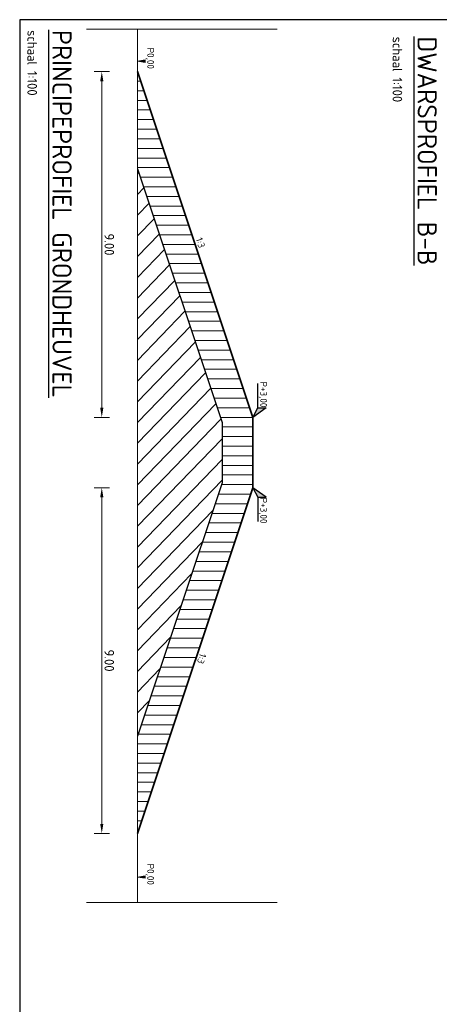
# Model space of a CAD drawing. Header units: metres. Extents: x 232680 to 233262, y 554200 to 554550.
# Tile 92 of 254: x 232711 to 232722, y 554462 to 554488. Entities that reach past the tile are written whole.
import ezdxf
from ezdxf.enums import TextEntityAlignment as Align

# ---------------------------------------------------------------- set-up
doc = ezdxf.new("R2010")
doc.units = ezdxf.units.M
doc.linetypes.add('XX-AFBREEK', pattern=[7, 4, -1, 1, -1])
doc.layers.get('Defpoints').update_dxf_attribs({"color": 241})
for name, color, linetype, lineweight in [('B-WE-GW-MAAIVELD-G', 252, 'GW-MAAIVELD', 18), ('B-WE-GW-MAAIVELD-GD', 252, 'Continuous', 18), ('N-WE-GW-GROND_TEELAARDE-A', 252, 'Continuous', 15), ('N-WE-GW-MAAIVELD-025-GD', 7, 'Continuous', 25), ('N-WE-GW-MAAIVELD-035-GD', 7, 'Continuous', 35), ('N-WE-VH-KANTOPSLUITING_BETONRUG-M', 7, 'Continuous', 18), ('X-XX-AL-AFBREEKLIJN-G', 7, 'XX-AFBREEK', 13), ('X-XX-AL-HOOGTELABEL-S', 7, 'Continuous', 25), ('X-XX-AL-NAP-T18', 7, 'Continuous', 18), ('X-XX-AL-T25', 7, 'Continuous', 25), ('X-XX-AL-T50', 7, 'Continuous', 25)]:
    doc.layers.add(name, color=color, linetype=linetype, lineweight=lineweight)
doc.styles.add('NLCS-ISO', font='NLCS-ISO.ttf')
doc.styles.add('NLCS-ISO-ANNOTATIEF-T18', font='NLCS-ISO.ttf', dxfattribs={"height": 1.8})
doc.styles.add('NLCS-ISO-ANNOTATIEF-T25', font='NLCS-ISO.ttf', dxfattribs={"height": 2.5})
doc.styles.add('NLCS-ISO-ANNOTATIEF-T50', font='NLCS-ISO.ttf')
doc.linetypes.add('GW-MAAIVELD', pattern='A,12,[40,NLCS.SHX,S=1,R=0,X=0,Y=-0.5],12', length=24)
doc.dimstyles.new('NLCS-ANNOTATIEF-T25-PIJL-X_L2_H1', dxfattribs={"dimtxt": 2.5, "dimasz": 2.5, "dimexe": 2, "dimexo": 2, "dimgap": 0.7, "dimtad": 1, "dimzin": 0, "dimdsep": 46, "dimtxsty": 'NLCS-ISO-ANNOTATIEF-T25', "dimcen": 0, "dimdle": 2, "dimclrd": 256, "dimclre": 256, "dimclrt": 256, "dimadec": 1, "dimazin": 0, "dimtfac": 1, "dimtofl": 0, "dimtmove": 1, "dimatfit": 0, "dimfxl": 2, "dimfxlon": 1, "dimtfillclr": 254, "dimtolj": 1, "dimtzin": 0, "dimlwd": 13, "dimlwe": 18, "dimarcsym": 0})

# ---------------------------------------------------------------- blocks, each defined once
blk = doc.blocks.new('Blok - Peilmaat randverharding')
at = {"color": 0}
for p, q in [((-0.6, 3.5), (0.6, 3.5)), ((0, 0), (-0.6, 3.5)), ((-0.4, 3.5), (0.4, 3.5)), ((0, 0.7), (-0.4, 3.5)), ((-0.2, 3.5), (0.2, 3.5)), ((0, 1.75), (-0.2, 3.5)), ((0.6, 3.5), (0, 0)), ((0.4, 3.5), (0, 0.7)), ((0.2, 3.5), (0, 1.75))]:
    blk.add_line(p, q, dxfattribs=at)
blk = doc.blocks.new('SAL-HOOGTELABEL_01-SO')
for p, q in [((-2.46, 1.31), (-2.46, 3.44)), ((-2.46, 3.44), (0, 0)), ((-2.46, 1.31), (-8.84, 1.31)), ((0, 0), (-2.46, 1.31))]:
    blk.add_line(p, q)
blk.add_solid([(-2.46, 3.44), (-2.46, 1.31), (0, 0)])
at = {"style": 'NLCS-ISO'}
blk.add_attdef('...', text='', height=1.8, dxfattribs=at).set_placement((-5.96, 2.61), align=Align.MIDDLE)
blk = doc.blocks.new('*D129')
at = {"layer": 'Defpoints', "color": 0, "transparency": 16777216}
for p in [(232717.476, 554475.737), (232713.547, 554466.737), (232714.476, 554466.737)]:
    blk.add_point(p, dxfattribs=at)
at = {"layer": 'N-WE-VH-KANTOPSLUITING_BETONRUG-M', "linetype": 'Continuous', "lineweight": 18, "transparency": 16777216}
for p, q in [((232713.747, 554475.737), (232713.347, 554475.737)), ((232713.747, 554466.737), (232713.347, 554466.737))]:
    blk.add_line(p, q, dxfattribs=at)
at = {"layer": 'N-WE-VH-KANTOPSLUITING_BETONRUG-M', "linetype": 'Continuous', "lineweight": 13, "transparency": 16777216}
blk.add_line((232713.547, 554475.487), (232713.547, 554466.987), dxfattribs=at)
at = {"layer": 'N-WE-VH-KANTOPSLUITING_BETONRUG-M', "transparency": 16777216}
for points in [[(232713.505, 554475.487), (232713.588, 554475.487), (232713.547, 554475.737)], [(232713.505, 554466.987), (232713.588, 554466.987), (232713.547, 554466.737)]]:
    blk.add_solid(points, dxfattribs=at)
at = {"layer": 'N-WE-VH-KANTOPSLUITING_BETONRUG-M', "transparency": 16777216, "insert": (232713.742, 554471.237), "char_height": 0.25, "attachment_point": 5, "rotation": 270, "style": 'NLCS-ISO-ANNOTATIEF-T25'}
blk.add_mtext('\\A1;9.00', dxfattribs=at)
blk = doc.blocks.new('*D130')
at = {"layer": 'Defpoints', "color": 0, "transparency": 16777216}
for p in [(232714.476, 554486.567), (232713.547, 554477.567), (232717.476, 554477.567)]:
    blk.add_point(p, dxfattribs=at)
at = {"layer": 'N-WE-VH-KANTOPSLUITING_BETONRUG-M', "linetype": 'Continuous', "lineweight": 18, "transparency": 16777216}
for p, q in [((232713.747, 554486.567), (232713.347, 554486.567)), ((232713.747, 554477.567), (232713.347, 554477.567))]:
    blk.add_line(p, q, dxfattribs=at)
at = {"layer": 'N-WE-VH-KANTOPSLUITING_BETONRUG-M', "linetype": 'Continuous', "lineweight": 13, "transparency": 16777216}
blk.add_line((232713.547, 554486.317), (232713.547, 554477.817), dxfattribs=at)
at = {"layer": 'N-WE-VH-KANTOPSLUITING_BETONRUG-M', "transparency": 16777216}
for points in [[(232713.505, 554486.317), (232713.588, 554486.317), (232713.547, 554486.567)], [(232713.505, 554477.817), (232713.588, 554477.817), (232713.547, 554477.567)]]:
    blk.add_solid(points, dxfattribs=at)
at = {"layer": 'N-WE-VH-KANTOPSLUITING_BETONRUG-M', "transparency": 16777216, "insert": (232713.742, 554482.067), "char_height": 0.25, "attachment_point": 5, "rotation": 270, "style": 'NLCS-ISO-ANNOTATIEF-T25'}
blk.add_mtext('\\A1;9.00', dxfattribs=at)

msp = doc.modelspace()

# ---------------------------------------------------------------- hatches: boundary and pattern name
at = {"layer": 'N-WE-GW-GROND_TEELAARDE-A'}
h = msp.add_hatch(dxfattribs=at)
h.set_pattern_fill('AGW-WERK_AANVULLEN', color=256, scale=0.05, angle=135, style=0, pattern_type=2)
h.set_pattern_definition([(180, (234526.13928, 552997.3175), (-3e-17, -0.25), [])])
h.paths.add_polyline_path([(232717.476, 554477.567), (232714.476, 554486.567), (232714.476, 554484.037), (232716.676, 554477.437), (232716.676, 554475.866), (232714.476, 554469.266), (232714.476, 554466.737), (232717.476, 554475.737)])
h = msp.add_hatch(dxfattribs=at)
h.set_pattern_fill('AGW-WERK_AANVULLEN', color=256, scale=0.075, angle=1, style=0, pattern_type=2)
h.set_pattern_definition([(46, (234526.13928, 552997.3175), (-0.269752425, 0.26049689), [])])
h.paths.add_polyline_path([(232716.676, 554477.437), (232714.476, 554484.037), (232714.476, 554469.266), (232716.676, 554475.866)])

# ---------------------------------------------------------------- linework, layer by layer
at = {"layer": 'B-WE-GW-MAAIVELD-G', "flags": 128}
msp.add_lwpolyline([(232714.476, 554487.668), (232714.476, 554464.937)], dxfattribs=at)
at = {"layer": 'Defpoints'}
msp.add_lwpolyline([(232739.146, 554487.918), (232711.412, 554487.918), (232711.412, 554442.463), (232739.146, 554442.463)], close=True, dxfattribs=at)
at = {"layer": 'N-WE-GW-MAAIVELD-025-GD'}
msp.add_lwpolyline([(232714.476, 554484.037), (232716.676, 554477.437), (232716.676, 554475.866), (232714.476, 554469.266)], dxfattribs=at)
at = {"layer": 'N-WE-GW-MAAIVELD-035-GD'}
msp.add_lwpolyline([(232714.476, 554486.567), (232717.476, 554477.567), (232717.476, 554475.737), (232714.476, 554466.737)], dxfattribs=at)
at = {"layer": 'X-XX-AL-AFBREEKLIJN-G', "ltscale": 1.5}
for points in [[(232713.153, 554487.668), (232718.106, 554487.668)], [(232713.153, 554464.937), (232718.106, 554464.937)]]:
    msp.add_lwpolyline(points, dxfattribs=at)

# ---------------------------------------------------------------- block references
at = {"layer": 'B-WE-GW-MAAIVELD-GD', "xscale": 0.05714285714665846, "yscale": 0.05714285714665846, "zscale": 0.05714285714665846, "rotation": 270}
for p in [(232714.476, 554486.842), (232714.476, 554465.603)]:
    msp.add_blockref('Blok - Peilmaat randverharding', p, dxfattribs=at)
at = {"layer": 'X-XX-AL-HOOGTELABEL-S', "xscale": 0.1, "yscale": 0.1, "zscale": 0.1, "rotation": 270}
msp.add_blockref('SAL-HOOGTELABEL_01-SO', (232717.476, 554477.567), dxfattribs=at).add_auto_attribs({'...': 'P+3,00'})
at = {"layer": 'X-XX-AL-HOOGTELABEL-S'}
ref = msp.add_blockref('SAL-HOOGTELABEL_01-SO', (232717.476, 554475.737), dxfattribs=dict(at, xscale=-0.1, yscale=0.1, zscale=0.1, rotation=270))
ref.add_attrib('...', 'P+3,00', dxfattribs={"layer": '0', "height": 0.18, "rotation": 270, "style": 'NLCS-ISO'}).set_placement((232717.737, 554475.141), align=Align.MIDDLE)

# ---------------------------------------------------------------- texts
at = {"layer": 'B-WE-GW-MAAIVELD-GD', "style": 'NLCS-ISO'}
for p in [(232714.674, 554486.913), (232714.674, 554465.674)]:
    msp.add_text('P0,00', height=0.18, rotation=270, dxfattribs=at).set_placement(p, align=Align.BOTTOM_CENTER)
at = {"layer": 'X-XX-AL-NAP-T18', "style": 'NLCS-ISO-ANNOTATIEF-T18'}
for rotation, p in [(288.4349, (232715.976, 554482.067)), (251.5651, (232716.008, 554471.332))]:
    msp.add_text('1:3', height=0.18, rotation=rotation, dxfattribs=at).set_placement(p, align=Align.BOTTOM_CENTER)
at = {"layer": 'X-XX-AL-T25', "style": 'NLCS-ISO-ANNOTATIEF-T25'}
for p in [(232711.612, 554487.646), (232721.112, 554487.475)]:
    msp.add_text('schaal 1:100', height=0.25, rotation=270, dxfattribs=at).set_placement(p)
at = {"layer": 'X-XX-AL-T50', "style": 'NLCS-ISO-ANNOTATIEF-T50'}
for s, p in [('%%UPRINCIPEPROFIEL GRONDHEUVEL', (232712.262, 554487.653)), ('%%UDWARSPROFIEL B-B', (232721.762, 554487.482))]:
    msp.add_text(s, height=0.5, rotation=270, dxfattribs=at).set_placement(p)

# ---------------------------------------------------------------- dimensions: what is measured, and where the dimension line sits
at = {"layer": 'N-WE-VH-KANTOPSLUITING_BETONRUG-M'}
for base, p1, p2, picture, middle in [((232713.547, 554477.567), (232714.476, 554486.567), (232717.476, 554477.567), '*D130', (232713.742, 554482.067)), ((232713.547, 554466.737), (232717.476, 554475.737), (232714.476, 554466.737), '*D129', (232713.742, 554471.237))]:
    dim = msp.add_linear_dim(base=base, p1=p1, p2=p2, angle=90, dimstyle='NLCS-ANNOTATIEF-T25-PIJL-X_L2_H1', override={"dimscale": 0, "dimtad": 4}, dxfattribs=at)
    dim.commit()
    dim.dimension.update_dxf_attribs({"geometry": picture, "text_midpoint": middle})

doc.saveas('drawing.dxf')
